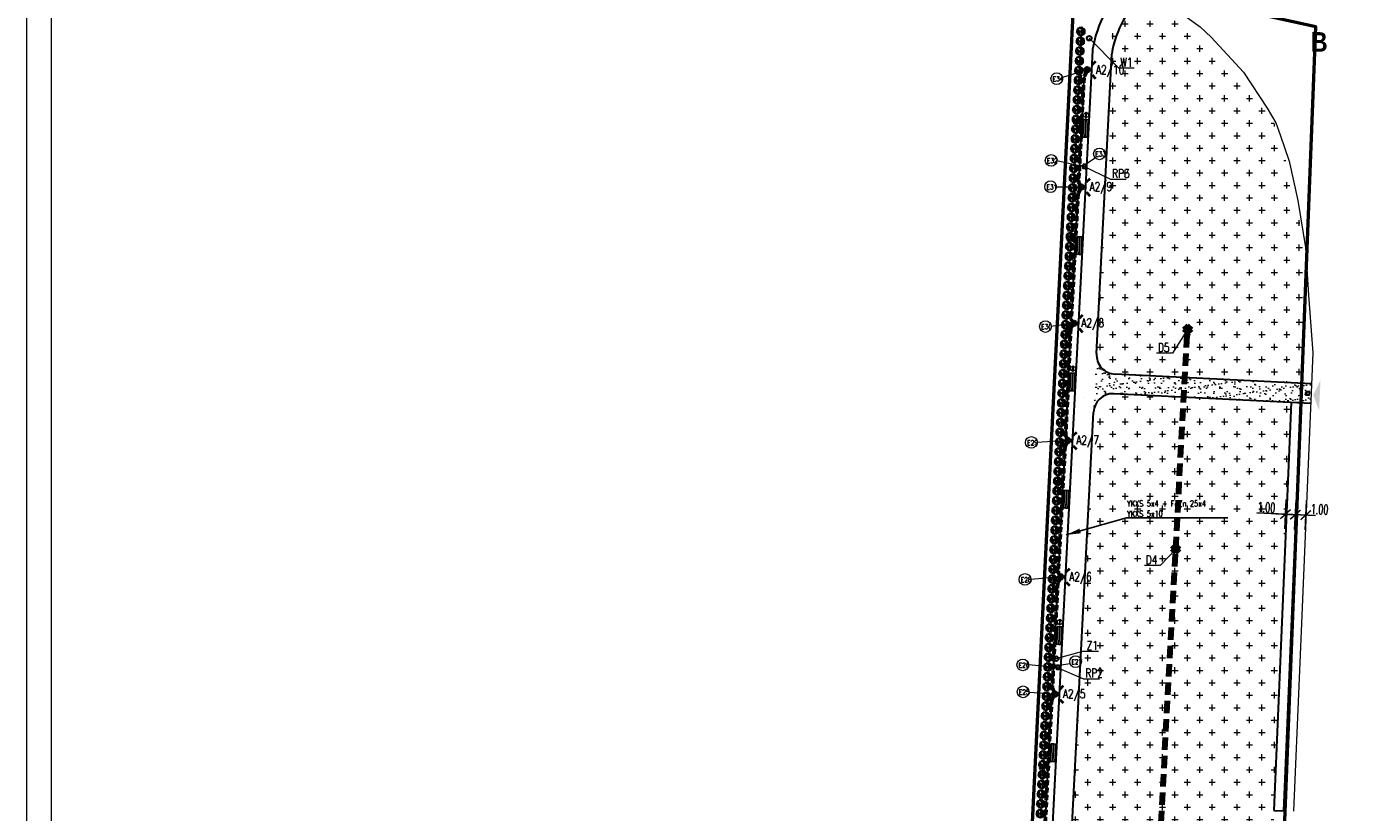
# Model space of a CAD drawing. Extents: x -110 to 11927435, y -6590197 to 5675023.
# Tile 69 of 71: x 6591087 to 6591222, y 5674871 to 5674951. Entities that reach past the tile are written whole.
import ezdxf

# ---------------------------------------------------------------- set-up
doc = ezdxf.new("R2010")
doc.units = 0
doc.header["$PDMODE"] = 33
doc.header["$PDSIZE"] = 0.3
for name, pattern in [('1', [0]), ('2', [1.5, 1, -0.5]), ('DASHED', [0.75, 0.5, -0.25]), ('WASTE', [0.375, 0.25, -0.125])]:
    doc.linetypes.add(name, pattern=pattern)
doc.layers.get('0').update_dxf_attribs({"color": 250, "linetype": 'CONTINUOUS', "lineweight": 100})
doc.layers.get('Defpoints').update_dxf_attribs({"linetype": 'CONTINUOUS'})
for name, color, linetype, lineweight in [('!SAN_ks', 96, 'WASTE', 40), ('A_granice opracowania', 3, 'CONTINUOUS', 40), ('Elektryka', 1, 'CONTINUOUS', 9), ('Elektryka opis', 1, 'CONTINUOUS', 9), ('Elektryka współrzędne', 1, 'CONTINUOUS', 9)]:
    doc.layers.add(name, color=color, linetype=linetype, lineweight=lineweight)
doc.layers.add('_0', color=7, linetype='CONTINUOUS')
doc.styles.add('other_WYMIAR', font='txt', dxfattribs={"width": 0.9, "height": 0.9})
doc.styles.add('ROMANSS', font='romans.shx', dxfattribs={"width": 0.6})
doc.styles.get("Standard").update_dxf_attribs({"font": 'Simplex.SHX', "width": 0.75})
doc.dimstyles.new('100', dxfattribs={"dimscale": 0, "dimtxt": 1, "dimasz": 1, "dimexe": 1.5, "dimexo": 0, "dimgap": 0.1, "dimtad": 1, "dimrnd": 1e-08, "dimtxsty": 'ROMANSS', "dimblk": 'ARCHTICK', "dimcen": 1, "dimdle": 1, "dimclrd": 256, "dimclre": 256, "dimclrt": 256, "dimadec": 0, "dimazin": 0, "dimtfac": 1, "dimtdec": 0, "dimtofl": 0, "dimtmove": 0, "dimatfit": 2, "dimldrblk": 'ARCHTICK', "dimfxl": 1.5, "dimfxlon": 1, "dimlwd": -1, "dimlwe": -1, "dimarcsym": 0})
doc.dimstyles.get("Standard").update_dxf_attribs({"dimtxt": 1, "dimasz": 1, "dimexe": 1, "dimexo": 1, "dimgap": 1, "dimtad": 1, "dimtxsty": 'Standard', "dimcen": 2.5, "dimadec": 0, "dimazin": 0, "dimtfac": 1, "dimtmove": 0, "dimatfit": 3, "dimfxl": 1, "dimarcsym": 0})
pattern_1 = [(37.5, (0.28505, 345.4846), (-0.03200062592, 0.97882647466), [0, -0.77216, 0, -0.8636, 0, -0.8255]), (7.5, (0.285, 345.4846), (0.89904656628, 1.43365020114), [0, -0.41656, 0, -0.69596, 0, -0.2667]), (327.5, (-0.3398, 345.4846), (1.58198474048, 0.00287436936), [0, -0.254, 0, -0.9144, 0, -1.1938]), (317.5, (-0.3398, 345.4846), (1.52711290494, 0.44585864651), [0, -0.127, 0, -0.59944, 0, -0.6858])]
pattern_2 = [(0, (3e-05, 337.6365), (1.27, 1.27), [0.635, -1.905]), (90, (0.3175, 337.319), (-1.27, 1.27), [0.635, -1.905])]

# ---------------------------------------------------------------- blocks, each defined once
blk = doc.blocks.new('thuja M')
at = {"layer": '_0', "color": 3}
for points in [[(6591187.93, 5674830.09), (6591187.32, 5674830.1)], [(6591187.46, 5674829.97), (6591187.32, 5674830.04)], [(6591187.52, 5674830.1), (6591187.33, 5674830.23)], [(6591187.59, 5674830.1), (6591187.36, 5674829.89)], [(6591187.56, 5674830.39), (6591187.38, 5674830.37)], [(6591187.52, 5674829.88), (6591187.43, 5674829.74)], [(6591187.76, 5674830.1), (6591187.48, 5674830.51)], [(6591187.83, 5674830.1), (6591187.48, 5674829.67)], [(6591187.73, 5674829.78), (6591187.57, 5674829.59)], [(6591187.62, 5674830.31), (6591187.59, 5674830.61)], [(6591188.03, 5674830.43), (6591187.65, 5674830.65)], [(6591187.74, 5674829.98), (6591187.72, 5674829.51)], [(6591188, 5674829.69), (6591187.77, 5674829.49)], [(6591187.8, 5674830.56), (6591187.82, 5674830.71)], [(6591187.88, 5674829.58), (6591187.88, 5674829.47)], [(6591188.09, 5674830.31), (6591187.89, 5674830.72)], [(6591188.32, 5674830.6), (6591187.93, 5674830.09), (6591188.3, 5674829.58)], [(6591188.07, 5674829.9), (6591187.93, 5674829.47)], [(6591188, 5674830.49), (6591188.09, 5674830.7)], [(6591188, 5674829.99), (6591188.56, 5674830)], [(6591188.02, 5674830.19), (6591188.56, 5674830.2)], [(6591188.02, 5674829.76), (6591188.17, 5674829.51)], [(6591188.05, 5674830.61), (6591188.2, 5674830.67)], [(6591188.1, 5674829.64), (6591188.08, 5674829.48)], [(6591188.12, 5674829.84), (6591188.51, 5674829.83)], [(6591188.13, 5674830.35), (6591188.52, 5674830.34)], [(6591188.17, 5674830.19), (6591188.57, 5674830.09)], [(6591188.23, 5674829.67), (6591188.41, 5674829.67)], [(6591188.25, 5674829.83), (6591188.47, 5674829.76)], [(6591188.28, 5674830.34), (6591188.39, 5674830.54)], [(6591188.3, 5674829.83), (6591188.53, 5674829.89)], [(6591188.4, 5674830), (6591188.55, 5674829.93)]]:
    blk.add_lwpolyline(points, dxfattribs=at)
at = {"layer": '_0', "color": 3, "linetype": 'Continuous'}
for points in [[(6591187.62, 5674830.25), (6591187.35, 5674830.26)], [(6591187.38, 5674829.84), (6591187.68, 5674829.91)], [(6591187.63, 5674830.25), (6591187.65, 5674830.25)], [(6591188.37, 5674830.34), (6591188.43, 5674830.48)]]:
    blk.add_lwpolyline(points, dxfattribs=at)
blk = doc.blocks.new('_ArchTick')
at = {"color": 0, "linetype": 'ByBlock', "lineweight": 9, "const_width": 0.15}
blk.add_lwpolyline([(-0.5, -0.5), (0.5, 0.5)], dxfattribs=at)
blk = doc.blocks.new('*D90')
at = {"layer": '_0', "linetype": 'ByBlock', "transparency": 16777216}
for p, q in [((6591215.17, 5674903.05), (6591215.02, 5674900.05)), ((6591216.17, 5674903), (6591216.02, 5674900)), ((6591215.09, 5674901.55), (6591212.15, 5674901.7)), ((6591216.1, 5674901.5), (6591214.09, 5674901.6))]:
    blk.add_line(p, q, dxfattribs=at)
at = {"layer": 'Defpoints', "color": 0, "linetype": 'ByBlock', "lineweight": 30, "transparency": 16777216}
for p in [(6591215.66, 5674912.96), (6591216.67, 5674912.91), (6591216.1, 5674901.5)]:
    blk.add_point(p, dxfattribs=at)
at = {"layer": '_0', "linetype": 'ByBlock', "transparency": 16777216}
for p, rotation in [((6591215.09, 5674901.55), 177.1565413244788), ((6591216.1, 5674901.5), 357.1565413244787)]:
    blk.add_blockref('_ArchTick', p, dxfattribs=dict(at, rotation=rotation))
at = {"layer": '_0', "linetype": 'ByBlock', "lineweight": 9, "transparency": 16777216, "insert": (6591213.15, 5674902.25), "char_height": 1, "attachment_point": 5, "rotation": 357.1565, "style": 'ROMANSS'}
blk.add_mtext('1.00', dxfattribs=at)
blk = doc.blocks.new('*D91')
at = {"layer": '_0', "linetype": 'ByBlock', "transparency": 16777216}
for p, q in [((6591216.17, 5674903), (6591216.02, 5674900)), ((6591217.24, 5674902.95), (6591217.09, 5674899.95)), ((6591215.1, 5674901.55), (6591218.16, 5674901.4))]:
    blk.add_line(p, q, dxfattribs=at)
at = {"layer": 'Defpoints', "color": 0, "linetype": 'ByBlock', "lineweight": 30, "transparency": 16777216}
for p in [(6591216.67, 5674912.91), (6591217.28, 5674903.81), (6591217.16, 5674901.45)]:
    blk.add_point(p, dxfattribs=at)
at = {"layer": '_0', "linetype": 'ByBlock', "transparency": 16777216}
for p, rotation in [((6591216.1, 5674901.5), 177.1565413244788), ((6591217.16, 5674901.45), 357.1565413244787)]:
    blk.add_blockref('_ArchTick', p, dxfattribs=dict(at, rotation=rotation))
at = {"layer": '_0', "linetype": 'ByBlock', "lineweight": 9, "transparency": 16777216, "insert": (6591218.58, 5674902.05), "char_height": 1, "attachment_point": 5, "rotation": 357.1565, "style": 'ROMANSS'}
blk.add_mtext('1.00', dxfattribs=at)

msp = doc.modelspace()

# ---------------------------------------------------------------- hatches: boundary and pattern name
at = {"layer": '_0', "linetype": 'ByBlock', "lineweight": 9}
h = msp.add_hatch(dxfattribs=at)
h.set_pattern_fill('CROSS', color=3, scale=0.2, style=0)
h.set_pattern_definition(pattern_2)
h.paths.add_polyline_path([(6591216.77, 5674914.908), (6591199.888, 5674915.752), (6591197.686, 5674915.855), (6591196.301, 5674916.511), (6591195.808, 5674918.367), (6591195.869, 5674919.543), (6591197.533, 5674954.028), (6591203.048, 5674952.432), (6591209.559, 5674948.249), (6591214.416, 5674940.726), (6591217.142, 5674928.773)])
at = {"layer": '_0', "linetype": 'ByBlock', "lineweight": 5}
h = msp.add_hatch(dxfattribs=at)
h.set_pattern_fill('AR-SAND', color=6, scale=0.02, style=0)
h.set_pattern_definition(pattern_1)
h.paths.add_polyline_path([(6591197.572, 5674913.858, 0.4213793), (6591195.477, 5674911.964, 0.0123991), (6591195.787, 5674917.954), (6591195.897, 5674917.023), (6591196.829, 5674916.043), (6591197.686, 5674915.855), (6591200.285, 5674915.726), (6591200.285, 5674913.724), (6591199.412, 5674913.767), (6591199.119, 5674913.782), (6591199.123, 5674913.904), (6591199.095, 5674913.783), (6591198.746, 5674913.8)])
h = msp.add_hatch(dxfattribs=at)
h.set_pattern_fill('AR-SAND', color=6, scale=0.02, style=0)
h.set_pattern_definition(pattern_1)
h.paths.add_polyline_path([(6591217.658, 5674912.869), (6591217.736, 5674914.867), (6591200.285, 5674915.726), (6591200.285, 5674913.724)])
at = {"layer": '_0', "lineweight": 5}
h = msp.add_hatch(color=4, dxfattribs=at)
h.dxf.hatch_style = 1
h.paths.add_polyline_path([(6591218.526, 5674912.162), (6591218.598, 5674913.704), (6591218.669, 5674915.246), (6591217.925, 5674913.735)])
at = {"layer": '_0', "linetype": 'ByBlock', "lineweight": 9}
h = msp.add_hatch(dxfattribs=at)
h.set_pattern_fill('CROSS', color=3, scale=0.2, style=0)
h.set_pattern_definition(pattern_2)
h.paths.add_polyline_path([(6591213.047, 5674849.278), (6591196.604, 5674850.03), (6591194.29, 5674850.136), (6591192.646, 5674851.203), (6591192.402, 5674852.415), (6591192.451, 5674853.507), (6591195.395, 5674910.588), (6591195.477, 5674911.964), (6591195.909, 5674913.114), (6591197.572, 5674913.858), (6591199.804, 5674913.748), (6591215.658, 5674912.97)])

# ---------------------------------------------------------------- linework, layer by layer
at = {"layer": '!SAN_ks', "color": 34, "linetype": 'ByBlock', "lineweight": 100}
for p, q in [((6591204.73, 5674920.776), (6591205.437, 5674920.069)), ((6591205.437, 5674920.776), (6591204.73, 5674920.069)), ((6591203.529, 5674898.338), (6591204.236, 5674897.631)), ((6591204.236, 5674898.338), (6591203.529, 5674897.631))]:
    msp.add_line(p, q, dxfattribs=at)
at = {"layer": '!SAN_ks', "color": 34, "lineweight": 100, "ltscale": 5}
for p, q in [((6591203.882, 5674897.985), (6591205.083, 5674920.422)), ((6591202.285, 5674868.134), (6591203.882, 5674897.985))]:
    msp.add_line(p, q, dxfattribs=at)
at = {"color": 0, "linetype": 'ByBlock', "lineweight": 0}
msp.add_lwpolyline([(6591086.502, 5675007.599), (6591086.502, 5674710.508), (6591296.565, 5674710.508), (6591296.565, 5675007.599), (6591086.502, 5675007.599)], dxfattribs=at)
at = {"color": 0, "linetype": 'ByBlock', "lineweight": 18}
msp.add_lwpolyline([(6591089.002, 5675005.098), (6591089.002, 5674713.009), (6591294.065, 5674713.009), (6591294.065, 5675005.098)], close=True, dxfattribs=at)
at = {"layer": '_0', "color": 6, "linetype": 'ByBlock', "lineweight": 30}
for p, q in [((6591195.388, 5674948.911), (6591188.858, 5674822.82)), ((6591195.787, 5674917.954), (6591197.348, 5674948.579)), ((6591197.348, 5674948.579), (6591197.348, 5674948.579)), ((6591193.874, 5674919.679), (6591193.874, 5674919.679)), ((6591217.739, 5674914.867), (6591197.686, 5674915.855)), ((6591194.457, 5674913.444), (6591194.457, 5674913.444)), ((6591194.457, 5674913.444), (6591194.457, 5674913.444)), ((6591217.669, 5674912.871), (6591197.572, 5674913.858)), ((6591192.384, 5674852.237), (6591195.477, 5674911.964)), ((6591193.392, 5674910.385), (6591193.393, 5674910.385))]:
    msp.add_line(p, q, dxfattribs=at)
at = {"layer": '_0', "color": 1, "linetype": 'ByBlock', "lineweight": 40}
for p, q in [((6591193.96, 5674947.846), (6591194.308, 5674947.487)), ((6591195.368, 5674947.468), (6591195.728, 5674947.815)), ((6591193.929, 5674946.079), (6591194.289, 5674946.426)), ((6591195.349, 5674946.407), (6591195.696, 5674946.048)), ((6591193.364, 5674935.862), (6591193.711, 5674935.502)), ((6591194.772, 5674935.483), (6591195.132, 5674935.831)), ((6591193.333, 5674934.094), (6591193.693, 5674934.442)), ((6591194.753, 5674934.423), (6591195.1, 5674934.063)), ((6591192.629, 5674921.946), (6591192.977, 5674921.586)), ((6591194.037, 5674921.567), (6591194.397, 5674921.914)), ((6591192.598, 5674920.178), (6591192.958, 5674920.525)), ((6591194.018, 5674920.507), (6591194.366, 5674920.147)), ((6591192.009, 5674909.973), (6591192.356, 5674909.613)), ((6591193.416, 5674909.595), (6591193.776, 5674909.942)), ((6591191.977, 5674908.206), (6591192.337, 5674908.553)), ((6591193.398, 5674908.534), (6591193.745, 5674908.174)), ((6591191.294, 5674896.05), (6591191.642, 5674895.69)), ((6591192.702, 5674895.671), (6591193.062, 5674896.019)), ((6591191.263, 5674894.282), (6591191.623, 5674894.63)), ((6591192.683, 5674894.611), (6591193.031, 5674894.251)), ((6591190.664, 5674884.072), (6591191.011, 5674883.713)), ((6591192.071, 5674883.694), (6591192.431, 5674884.041)), ((6591190.632, 5674882.305), (6591190.992, 5674882.652)), ((6591192.053, 5674882.633), (6591192.4, 5674882.274))]:
    msp.add_line(p, q, dxfattribs=at)
at = {"layer": '_0', "color": 1, "linetype": 'ByBlock', "lineweight": 9}
for p, q in [((6591194.652, 5674947.124), (6591195.005, 5674946.77)), ((6591195.005, 5674947.124), (6591194.652, 5674946.77)), ((6591194.055, 5674935.139), (6591194.409, 5674934.786)), ((6591194.409, 5674935.139), (6591194.055, 5674934.786)), ((6591193.321, 5674921.223), (6591193.674, 5674920.87)), ((6591193.674, 5674921.223), (6591193.321, 5674920.87)), ((6591192.7, 5674909.251), (6591193.054, 5674908.897)), ((6591193.054, 5674909.251), (6591192.7, 5674908.897)), ((6591191.986, 5674895.327), (6591192.339, 5674894.974)), ((6591192.339, 5674895.327), (6591191.986, 5674894.974)), ((6591191.355, 5674883.35), (6591191.709, 5674882.996)), ((6591191.709, 5674883.35), (6591191.355, 5674882.996))]:
    msp.add_line(p, q, dxfattribs=at)
at = {"layer": '_0', "color": 6, "linetype": 'ByBlock'}
msp.add_line((6591198.746, 5674913.8), (6591216.666, 5674912.91), dxfattribs=at)
at = {"layer": '_0', "color": 4, "linetype": 'ByBlock', "lineweight": 20}
msp.add_line((6591192.192, 5674909.37), (6591192.192, 5674909.37), dxfattribs=at)
at = {"layer": '_0', "color": 3, "linetype": 'ByBlock', "lineweight": 50, "flags": 128}
msp.add_lwpolyline([(6591193.59, 5674956.7), (6591190.425, 5674894.115), (6591187.34, 5674832.27), (6591159.66, 5674831.72), (6591138.84, 5674831.3), (6591137.53, 5674775.33), (6591135.76, 5674731.42), (6591155.95, 5674730.72), (6591209.593, 5674728.87), (6591213.55, 5674832.79), (6591218.2, 5674951.33), (6591193.65, 5674956.74)], dxfattribs=at)
at = {"layer": '_0', "color": 14, "linetype": 'ByBlock', "lineweight": 9, "flags": 128}
msp.add_lwpolyline([(6591193.65, 5674957.045), (6591198.04, 5674955.96), (6591200.887, 5674954.823), (6591203.57, 5674953.34), (6591206.38, 5674951.333), (6591207.506, 5674950.285), (6591210.82, 5674946.7), (6591213.218, 5674943.03), (6591214.1, 5674941.52), (6591214.544, 5674940.28), (6591215.46, 5674937.617), (6591216.35, 5674933.58), (6591217.142, 5674928.782), (6591217.46, 5674923.93), (6591217.87, 5674918.03), (6591216.689, 5674889.597), (6591215.911, 5674871.201)], dxfattribs=at)
at = {"layer": '_0', "linetype": 'ByBlock', "lineweight": 9}
for points in [[(6591195.053, 5674950.168), (6591198.032, 5674947.122), (6591199.651, 5674947.122)], [(6591194.466, 5674937.092), (6591197.209, 5674935.771), (6591198.827, 5674935.771)], [(6591205.083, 5674920.422), (6591203.537, 5674917.993), (6591201.919, 5674917.993)], [(6591203.882, 5674897.985), (6591202.3, 5674896.308), (6591200.682, 5674896.308)], [(6591191.683, 5674886.793), (6591194.387, 5674887.565), (6591196.005, 5674887.565)], [(6591191.781, 5674885.907), (6591194.474, 5674884.746), (6591196.093, 5674884.746)]]:
    msp.add_lwpolyline(points, dxfattribs=at)
at = {"layer": '_0', "color": 4, "linetype": 'ByBlock', "lineweight": 9, "flags": 128}
for points in [[(6591194.711, 5674942.614), (6591194.761, 5674942.612), (6591194.738, 5674942.013), (6591194.688, 5674942.015), (6591194.711, 5674942.614)], [(6591193.37, 5674916.715), (6591193.42, 5674916.713), (6591193.396, 5674916.114), (6591193.346, 5674916.116), (6591193.37, 5674916.715)], [(6591217.569, 5674914.094), (6591217.17, 5674914.109), (6591217.155, 5674913.709), (6591217.554, 5674913.695), (6591217.569, 5674914.094)], [(6591192.029, 5674890.816), (6591192.079, 5674890.814), (6591192.055, 5674890.214), (6591192.005, 5674890.216), (6591192.029, 5674890.816)]]:
    msp.add_lwpolyline(points, dxfattribs=at)
at = {"layer": '_0', "color": 4, "linetype": 'ByBlock', "flags": 128}
for points in [[(6591194.38, 5674940.066), (6591194.405, 5674940.064), (6591194.496, 5674941.862), (6591194.471, 5674941.863), (6591194.38, 5674940.066)], [(6591194.38, 5674940.066), (6591194.405, 5674940.064), (6591194.496, 5674941.862), (6591194.471, 5674941.863), (6591194.38, 5674940.066)], [(6591194.405, 5674940.064), (6591194.609, 5674940.054), (6591194.701, 5674941.852), (6591194.496, 5674941.862), (6591194.405, 5674940.064)], [(6591194.405, 5674940.064), (6591194.609, 5674940.054), (6591194.701, 5674941.852), (6591194.496, 5674941.862), (6591194.405, 5674940.064)], [(6591194.834, 5674940.043), (6591194.629, 5674940.053), (6591194.721, 5674941.851), (6591194.925, 5674941.84), (6591194.834, 5674940.043)], [(6591193.76, 5674928.093), (6591193.785, 5674928.092), (6591193.876, 5674929.89), (6591193.851, 5674929.891), (6591193.76, 5674928.093)], [(6591193.76, 5674928.093), (6591193.785, 5674928.092), (6591193.876, 5674929.89), (6591193.851, 5674929.891), (6591193.76, 5674928.093)], [(6591193.785, 5674928.092), (6591193.989, 5674928.082), (6591194.081, 5674929.879), (6591193.876, 5674929.89), (6591193.785, 5674928.092)], [(6591193.785, 5674928.092), (6591193.989, 5674928.082), (6591194.081, 5674929.879), (6591193.876, 5674929.89), (6591193.785, 5674928.092)], [(6591194.214, 5674928.07), (6591194.009, 5674928.081), (6591194.101, 5674929.878), (6591194.305, 5674929.868), (6591194.214, 5674928.07)], [(6591193.038, 5674914.166), (6591193.063, 5674914.165), (6591193.155, 5674915.963), (6591193.13, 5674915.964), (6591193.038, 5674914.166)], [(6591193.038, 5674914.166), (6591193.063, 5674914.165), (6591193.155, 5674915.963), (6591193.13, 5674915.964), (6591193.038, 5674914.166)], [(6591193.063, 5674914.165), (6591193.268, 5674914.155), (6591193.359, 5674915.952), (6591193.155, 5674915.963), (6591193.063, 5674914.165)], [(6591193.063, 5674914.165), (6591193.268, 5674914.155), (6591193.359, 5674915.952), (6591193.155, 5674915.963), (6591193.063, 5674914.165)], [(6591193.493, 5674914.143), (6591193.288, 5674914.154), (6591193.379, 5674915.951), (6591193.584, 5674915.941), (6591193.493, 5674914.143)], [(6591192.418, 5674902.194), (6591192.443, 5674902.193), (6591192.535, 5674903.99), (6591192.51, 5674903.992), (6591192.418, 5674902.194)], [(6591192.418, 5674902.194), (6591192.443, 5674902.193), (6591192.535, 5674903.99), (6591192.51, 5674903.992), (6591192.418, 5674902.194)], [(6591192.443, 5674902.193), (6591192.648, 5674902.182), (6591192.739, 5674903.98), (6591192.535, 5674903.99), (6591192.443, 5674902.193)], [(6591192.443, 5674902.193), (6591192.648, 5674902.182), (6591192.739, 5674903.98), (6591192.535, 5674903.99), (6591192.443, 5674902.193)], [(6591192.873, 5674902.171), (6591192.668, 5674902.181), (6591192.759, 5674903.979), (6591192.964, 5674903.969), (6591192.873, 5674902.171)], [(6591191.697, 5674888.267), (6591191.722, 5674888.266), (6591191.813, 5674890.064), (6591191.788, 5674890.065), (6591191.697, 5674888.267)], [(6591191.697, 5674888.267), (6591191.722, 5674888.266), (6591191.813, 5674890.064), (6591191.788, 5674890.065), (6591191.697, 5674888.267)], [(6591191.722, 5674888.266), (6591191.927, 5674888.256), (6591192.018, 5674890.053), (6591191.813, 5674890.064), (6591191.722, 5674888.266)], [(6591191.722, 5674888.266), (6591191.927, 5674888.256), (6591192.018, 5674890.053), (6591191.813, 5674890.064), (6591191.722, 5674888.266)], [(6591192.152, 5674888.244), (6591191.947, 5674888.255), (6591192.038, 5674890.052), (6591192.243, 5674890.042), (6591192.152, 5674888.244)], [(6591191.077, 5674876.295), (6591191.102, 5674876.293), (6591191.193, 5674878.091), (6591191.168, 5674878.092), (6591191.077, 5674876.295)], [(6591191.077, 5674876.295), (6591191.102, 5674876.293), (6591191.193, 5674878.091), (6591191.168, 5674878.092), (6591191.077, 5674876.295)], [(6591191.102, 5674876.293), (6591191.307, 5674876.283), (6591191.398, 5674878.081), (6591191.193, 5674878.091), (6591191.102, 5674876.293)], [(6591191.102, 5674876.293), (6591191.307, 5674876.283), (6591191.398, 5674878.081), (6591191.193, 5674878.091), (6591191.102, 5674876.293)], [(6591191.532, 5674876.272), (6591191.327, 5674876.282), (6591191.418, 5674878.08), (6591191.623, 5674878.069), (6591191.532, 5674876.272)]]:
    msp.add_lwpolyline(points, dxfattribs=at)
at = {"layer": '_0', "linetype": 'ByBlock', "flags": 128}
for points in [[(6591194.834, 5674940.043), (6591194.629, 5674940.053), (6591194.721, 5674941.851), (6591194.925, 5674941.84), (6591194.834, 5674940.043)], [(6591194.214, 5674928.07), (6591194.009, 5674928.081), (6591194.101, 5674929.878), (6591194.305, 5674929.868), (6591194.214, 5674928.07)], [(6591193.493, 5674914.143), (6591193.288, 5674914.154), (6591193.379, 5674915.951), (6591193.584, 5674915.941), (6591193.493, 5674914.143)], [(6591192.873, 5674902.171), (6591192.668, 5674902.181), (6591192.759, 5674903.979), (6591192.964, 5674903.969), (6591192.873, 5674902.171)], [(6591192.152, 5674888.244), (6591191.947, 5674888.255), (6591192.038, 5674890.052), (6591192.243, 5674890.042), (6591192.152, 5674888.244)], [(6591191.532, 5674876.272), (6591191.327, 5674876.282), (6591191.418, 5674878.08), (6591191.623, 5674878.069), (6591191.532, 5674876.272)]]:
    msp.add_lwpolyline(points, dxfattribs=at)
at = {"layer": '_0', "color": 3, "linetype": 'ByBlock', "lineweight": 30, "flags": 128}
msp.add_lwpolyline([(6591213.913, 5674871.284), (6591214.912, 5674871.242), (6591216.67, 5674912.912), (6591215.658, 5674912.961), (6591213.913, 5674871.284)], dxfattribs=at)
at = {"layer": '_0', "color": 5, "linetype": 'ByBlock', "lineweight": 30}
for centre in [(6591195.053, 5674950.168), (6591191.683, 5674886.793)]:
    msp.add_circle(centre, 0.24, dxfattribs=at)
at = {"layer": '_0', "color": 5, "linetype": 'ByBlock', "lineweight": 9}
for centre in [(6591195.053, 5674950.168), (6591191.683, 5674886.793)]:
    msp.add_circle(centre, 0.2, dxfattribs=at)
at = {"layer": '_0', "color": 1, "linetype": 'ByBlock', "lineweight": 9}
for centre in [(6591194.828, 5674946.947), (6591194.232, 5674934.962), (6591193.497, 5674921.046), (6591192.877, 5674909.074), (6591192.163, 5674895.15), (6591191.532, 5674883.173)]:
    msp.add_circle(centre, 0.25, dxfattribs=at)
at = {"layer": '_0', "color": 1, "linetype": 'ByBlock', "lineweight": 40}
for centre in [(6591194.828, 5674946.947), (6591194.232, 5674934.962), (6591193.497, 5674921.046), (6591192.877, 5674909.074), (6591192.163, 5674895.15), (6591191.532, 5674883.173)]:
    msp.add_circle(centre, 0.247, dxfattribs=at)
at = {"layer": '_0', "color": 4, "linetype": 'ByBlock', "lineweight": 9}
for centre in [(6591194.725, 5674942.314), (6591193.383, 5674916.414), (6591192.042, 5674890.515)]:
    msp.add_circle(centre, 0.25, dxfattribs=at)
at = {"layer": '_0', "color": 4, "linetype": 'ByBlock', "lineweight": 30}
msp.add_circle((6591217.362, 5674913.902), 0.185, dxfattribs=at)
at = {"layer": '_0', "color": 6, "linetype": 'ByBlock', "lineweight": 30}
for centre, radius, start, end in [((6591206.938, 5674947.157), 11.695, 133.81154, 170.19489), ((6591206.874, 5674947.177), 9.629, 127.85476, 171.63023), ((6591197.385, 5674948.808), 2, 170.19489, 177.03542), ((6591197.785, 5674917.852), 2, 177.08192, 267.18105), ((6591197.474, 5674911.86), 2, 87.189, 177.0356)]:
    msp.add_arc(centre, radius, start, end, dxfattribs=at)
at = {"layer": 'Elektryka', "linetype": 'DASHED', "lineweight": 30}
for p, q in [((6591194.649, 5674946.797), (6591194.382, 5674946.131)), ((6591194.83, 5674946.7), (6591194.581, 5674946.104)), ((6591194.382, 5674946.131), (6591193.846, 5674935.459)), ((6591194.582, 5674946.121), (6591194.046, 5674935.449)), ((6591194.037, 5674934.815), (6591193.781, 5674934.259)), ((6591193.846, 5674935.459), (6591194.036, 5674935.108)), ((6591194.207, 5674934.716), (6591193.981, 5674934.248)), ((6591194.046, 5674935.449), (6591194.195, 5674935.199)), ((6591193.781, 5674934.259), (6591193.087, 5674921.475)), ((6591193.981, 5674934.248), (6591193.286, 5674921.464)), ((6591193.292, 5674920.907), (6591193.04, 5674920.495)), ((6591193.087, 5674921.475), (6591193.289, 5674921.167)), ((6591193.458, 5674920.805), (6591193.24, 5674920.485)), ((6591193.286, 5674921.464), (6591193.431, 5674921.275)), ((6591193.04, 5674920.495), (6591192.517, 5674909.601)), ((6591193.24, 5674920.485), (6591192.716, 5674909.592)), ((6591192.683, 5674908.933), (6591192.467, 5674908.482)), ((6591192.517, 5674909.601), (6591192.695, 5674909.231)), ((6591192.85, 5674908.841), (6591192.655, 5674908.449)), ((6591192.716, 5674909.592), (6591192.867, 5674909.308)), ((6591192.456, 5674908.482), (6591191.762, 5674895.606)), ((6591192.656, 5674908.471), (6591191.962, 5674895.595)), ((6591191.762, 5674895.606), (6591191.961, 5674895.291)), ((6591191.962, 5674895.595), (6591192.115, 5674895.384)), ((6591191.707, 5674894.512), (6591191.16, 5674883.828)), ((6591191.906, 5674894.502), (6591191.36, 5674883.818)), ((6591191.977, 5674894.995), (6591191.707, 5674894.512)), ((6591192.13, 5674894.912), (6591191.892, 5674894.502)), ((6591191.339, 5674883.031), (6591191.112, 5674882.613)), ((6591191.16, 5674883.828), (6591191.358, 5674883.336)), ((6591191.496, 5674882.935), (6591191.296, 5674882.603)), ((6591191.36, 5674883.818), (6591191.529, 5674883.415)), ((6591191.096, 5674882.613), (6591190.421, 5674869.852)), ((6591191.296, 5674882.603), (6591190.621, 5674869.841))]:
    msp.add_line(p, q, dxfattribs=at)
at = {"layer": 'Elektryka', "linetype": '2', "lineweight": 30}
msp.add_line((6591194.828, 5674946.947), (6591194.482, 5674946.126), dxfattribs=at)
at = {"layer": 'Elektryka', "linetype": 'ByBlock', "lineweight": 30}
for p, q in [((6591194.482, 5674946.126), (6591193.946, 5674935.454)), ((6591194.443, 5674937.1), (6591194.03, 5674937.117)), ((6591194.232, 5674934.962), (6591193.881, 5674934.253)), ((6591193.946, 5674935.454), (6591194.232, 5674934.962)), ((6591193.881, 5674934.253), (6591193.187, 5674921.47)), ((6591193.497, 5674921.046), (6591193.14, 5674920.49)), ((6591193.187, 5674921.47), (6591193.497, 5674921.046)), ((6591193.14, 5674920.49), (6591192.617, 5674909.596)), ((6591192.877, 5674909.074), (6591192.555, 5674908.475)), ((6591192.617, 5674909.596), (6591192.877, 5674909.074)), ((6591192.556, 5674908.477), (6591191.862, 5674895.6)), ((6591192.165, 5674895.153), (6591191.804, 5674894.503)), ((6591191.862, 5674895.6), (6591192.163, 5674895.15)), ((6591191.806, 5674894.507), (6591191.26, 5674883.823)), ((6591191.738, 5674885.936), (6591191.371, 5674885.935)), ((6591191.532, 5674883.173), (6591191.198, 5674882.611)), ((6591191.26, 5674883.823), (6591191.532, 5674883.173)), ((6591191.196, 5674882.608), (6591190.521, 5674869.846))]:
    msp.add_line(p, q, dxfattribs=at)
at = {"layer": 'Elektryka', "linetype": '1', "lineweight": 30}
for points in [[(6591194.674, 5674937.29), (6591194.648, 5674936.84), (6591194.428, 5674936.853), (6591194.454, 5674937.302)], [(6591191.973, 5674886.128), (6591191.946, 5674885.679), (6591191.726, 5674885.692), (6591191.753, 5674886.141)]]:
    msp.add_lwpolyline(points, close=True, dxfattribs=at)
at = {"layer": 'Elektryka współrzędne', "linetype": '1'}
for p, q in [((6591194.828, 5674946.947), (6591192.326, 5674946.161)), ((6591194.03, 5674937.117), (6591191.743, 5674937.631)), ((6591194.674, 5674937.292), (6591195.64, 5674937.943)), ((6591194.232, 5674934.962), (6591191.698, 5674934.962)), ((6591193.497, 5674921.046), (6591191.133, 5674920.708)), ((6591192.877, 5674909.074), (6591189.714, 5674908.87)), ((6591192.165, 5674895.153), (6591189.083, 5674894.877)), ((6591191.368, 5674885.935), (6591188.847, 5674886.147)), ((6591191.973, 5674886.128), (6591193.068, 5674886.316)), ((6591191.532, 5674883.173), (6591188.883, 5674883.332))]:
    msp.add_line(p, q, dxfattribs=at)
for centre in [(6591191.733, 5674946.037), (6591196.088, 5674938.353), (6591191.156, 5674937.685), (6591191.099, 5674934.999), (6591190.571, 5674920.718), (6591189.134, 5674908.877), (6591188.482, 5674894.885), (6591193.653, 5674886.49), (6591188.261, 5674886.154), (6591188.294, 5674883.404)]:
    msp.add_circle(centre, 0.597, dxfattribs=at)

# ---------------------------------------------------------------- block references
at = {"layer": '_0', "color": 3, "linetype": 'ByBlock', "lineweight": 9, "xscale": 0.7500000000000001, "yscale": 0.7500000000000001, "zscale": 0.7500000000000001}
for p in [(1647803.237, 1418828.287), (1647803.134, 1418826.289), (1647803.186, 1418827.288), (1647803.082, 1418825.291), (1647803.03, 1418824.292), (1647802.927, 1418822.295), (1647802.979, 1418823.293), (1647802.875, 1418821.296), (1647802.823, 1418820.297), (1647802.72, 1418818.3), (1647802.72, 1418818.3), (1647802.772, 1418819.299), (1647802.668, 1418817.301), (1647802.617, 1418816.303), (1647802.513, 1418814.306), (1647802.565, 1418815.304), (1647802.461, 1418813.307), (1647802.358, 1418811.31), (1647802.41, 1418812.308), (1647802.306, 1418810.311), (1647802.255, 1418809.312), (1647802.151, 1418807.315), (1647802.203, 1418808.314), (1647802.099, 1418806.316), (1647802.048, 1418805.318), (1647801.944, 1418803.32), (1647801.996, 1418804.319), (1647801.893, 1418802.322), (1647801.841, 1418801.323), (1647801.737, 1418799.326), (1647801.789, 1418800.324), (1647801.686, 1418798.327), (1647801.634, 1418797.328), (1647801.531, 1418795.331), (1647801.582, 1418796.33), (1647801.479, 1418794.332), (1647801.375, 1418792.335), (1647801.427, 1418793.334), (1647801.324, 1418791.336), (1647801.272, 1418790.338), (1647801.168, 1418788.34), (1647801.22, 1418789.339), (1647801.117, 1418787.342), (1647801.065, 1418786.343), (1647800.962, 1418784.346), (1647801.013, 1418785.344), (1647800.91, 1418783.347), (1647800.858, 1418782.348), (1647800.755, 1418780.351), (1647800.806, 1418781.35), (1647800.703, 1418779.352), (1647800.651, 1418778.354), (1647800.548, 1418776.356), (1647800.6, 1418777.355), (1647800.496, 1418775.358), (1647800.393, 1418773.36), (1647800.444, 1418774.359), (1647800.341, 1418772.362), (1647800.289, 1418771.363), (1647800.186, 1418769.366), (1647800.238, 1418770.364), (1647800.134, 1418768.367), (1647800.082, 1418767.368), (1647799.979, 1418765.371), (1647800.031, 1418766.37), (1647799.927, 1418764.372), (1647799.876, 1418763.374), (1647799.772, 1418761.376), (1647799.824, 1418762.375), (1647799.72, 1418760.378), (1647799.669, 1418759.379), (1647799.565, 1418757.382), (1647799.617, 1418758.38), (1647799.513, 1418756.383), (1647799.41, 1418754.386), (1647799.462, 1418755.384), (1647799.358, 1418753.387), (1647799.307, 1418752.388), (1647799.203, 1418750.391), (1647799.255, 1418751.39), (1647799.151, 1418749.393), (1647799.1, 1418748.394)]:
    msp.add_blockref('thuja M', p, dxfattribs=at)

# ---------------------------------------------------------------- texts
at = {"layer": '_0', "color": 5, "linetype": '1', "char_height": 0.9, "width": 0.59833, "attachment_point": 1}
for s, insert in [('W1', (6591198.2, 5674948.154)), ('Z1', (6591194.78, 5674888.597))]:
    msp.add_mtext(s, dxfattribs=dict(at, insert=insert))
at = {"layer": '_0', "color": 1, "linetype": '1', "char_height": 0.9, "width": 0.59833, "attachment_point": 1}
for s, insert in [('RP3', (6591197.377, 5674936.803)), ('RP2', (6591194.642, 5674885.778))]:
    msp.add_mtext(s, dxfattribs=dict(at, insert=insert))
at = {"layer": '_0', "color": 14, "linetype": '1', "char_height": 0.9, "width": 0.59833, "attachment_point": 1}
for s, insert in [('D5', (6591202.061, 5674919.025)), ('D4', (6591200.824, 5674897.34))]:
    msp.add_mtext(s, dxfattribs=dict(at, insert=insert))
at = {"layer": 'A_granice opracowania', "color": 6, "linetype": '2', "lineweight": 60, "ltscale": 1.5, "insert": (6591217.668, 5674950.785), "char_height": 2, "attachment_point": 1}
msp.add_mtext_dynamic_manual_height_columns('{\\fArial Black|b1|i0|c238|p34;B}', width=25.61993, gutter_width=4.5, heights=[0], dxfattribs=at)
at = {"layer": 'Elektryka', "linetype": 'ByBlock', "lineweight": 30, "char_height": 0.9, "attachment_point": 1}
for s, insert in [('A2/10', (6591195.73, 5674947.397)), ('A2/9', (6591195.076, 5674935.457)), ('A2/8', (6591194.238, 5674921.549)), ('A2/7', (6591193.72, 5674909.575)), ('A2/6', (6591192.993, 5674895.612)), ('A2/5', (6591192.349, 5674883.659))]:
    msp.add_mtext_dynamic_manual_height_columns(s, width=1.97641, gutter_width=4.5, heights=[0], dxfattribs=dict(at, insert=insert))
at = {"layer": 'Elektryka', "linetype": '2', "lineweight": 30, "char_height": 0.6294, "width": 2.43429, "attachment_point": 1, "rotation": 90}
for s, insert in [('eN', (6591193.457, 5674940.988)), ('2eN', (6591192.835, 5674929.301)), ('2eN', (6591191.52, 5674904.037)), ('2eN', (6591189.92, 5674874.64))]:
    msp.add_mtext(s, dxfattribs=dict(at, insert=insert))
at = {"layer": 'Elektryka opis', "linetype": 'ByBlock', "insert": (6591198.885, 5674902.957), "char_height": 0.63, "attachment_point": 1}
msp.add_mtext_dynamic_manual_height_columns('YKXS 5x4 + FeZn 25x4\\PYKXS 5x10', width=18.92557, gutter_width=4.5, heights=[0], dxfattribs=at)
at = {"layer": 'Elektryka współrzędne', "linetype": '1', "char_height": 0.5, "attachment_point": 1}
for s, insert in [('E34', (6591191.303, 5674946.264)), ('E33', (6591195.659, 5674938.58)), ('E32', (6591190.726, 5674937.912)), ('E31', (6591190.67, 5674935.226)), ('E30', (6591190.141, 5674920.945)), ('E29', (6591188.704, 5674909.104)), ('E28', (6591188.052, 5674895.112)), ('E26', (6591187.832, 5674886.381)), ('E27', (6591193.224, 5674886.717)), ('E25', (6591187.865, 5674883.631))]:
    msp.add_mtext_dynamic_manual_height_columns(s, width=1.45254, gutter_width=4.5, heights=[0], dxfattribs=dict(at, insert=insert))

# ---------------------------------------------------------------- dimensions: what is measured, and where the dimension line sits
at = {"layer": '_0', "linetype": 'ByBlock', "lineweight": 9}
for base, p1, p2, override, picture, middle, dimtype in [((6591216.099, 5674901.502), (6591215.658, 5674912.96), (6591216.666, 5674912.91), {"dimscale": 1, "dimtxsty": 'ROMANSS'}, '*D90', (6591213.122, 5674901.65), 161), ((6591217.162, 5674901.45), (6591216.666, 5674912.91), (6591217.28, 5674903.813), {"dimscale": 1, "dimtxsty": 'ROMANSS', "dimtmove": 1}, '*D91', (6591218.549, 5674901.45), 160)]:
    dim = msp.add_linear_dim(base=base, p1=p1, p2=p2, angle=357.15654, text='1.00', dimstyle='100', override=override, dxfattribs=at)
    dim.commit()
    dim.dimension.update_dxf_attribs({"geometry": picture, "text_midpoint": middle, "dimtype": dimtype})

# ---------------------------------------------------------------- leaders
at = {"layer": 'Elektryka opis', "linetype": 'ByBlock'}
msp.add_leader([(6591192.675, 5674899.428), (6591198.837, 5674901.161), (6591209.209, 5674901.161)], dimstyle='Standard', override={"dimscale": 0.5, "dimtxt": 0.9, "dimasz": 3, "dimexe": 1.25, "dimexo": 0.0625, "dimgap": 0.09, "dimtad": 0, "dimtih": 1, "dimtoh": 1, "dimdec": 4, "dimzin": 0, "dimdsep": 46, "dimtxsty": 'other_WYMIAR', "dimcen": 0.045, "dimtfac": 0.5, "dimtdec": 4, "dimtofl": 0, "dimtolj": 1, "dimtzin": 0}, dxfattribs=at)

doc.saveas('drawing.dxf')
